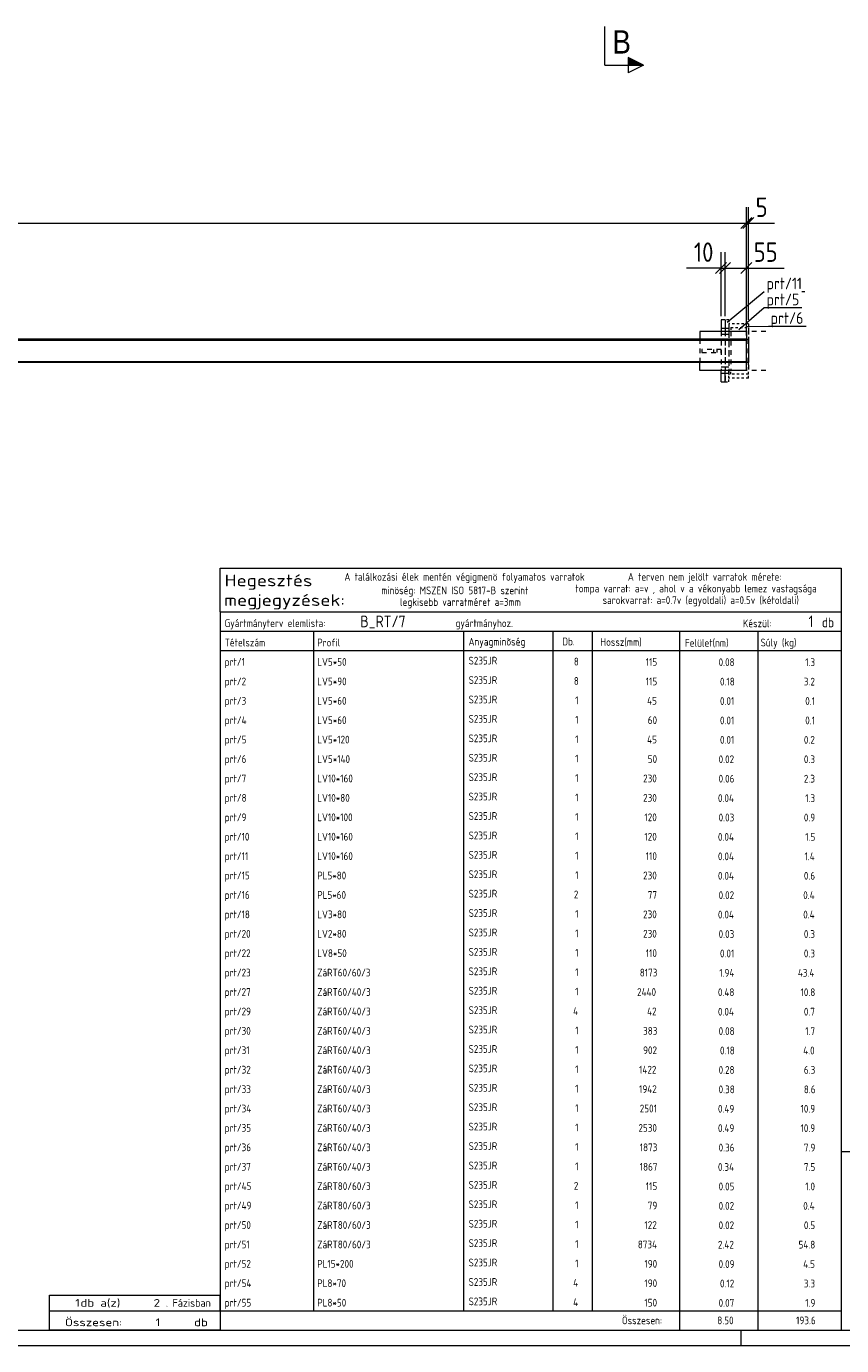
# Model space of a CAD drawing. Header units: millimetres. Extents: x 1 to 1188, y 1 to 840.
# Tile 4 of 7: x 814 to 1024, y 1 to 341. Entities that reach past the tile are written whole.
import ezdxf

# ---------------------------------------------------------------- set-up
doc = ezdxf.new("R2010")
doc.units = ezdxf.units.MM
doc.header["$LTSCALE"] = 0.6
for name, pattern in [('XKITLINE00', [0]), ('XKITLINE01', [4, 1, -1, 1, -1]), ('XKITLINE02', [4, 2, -2])]:
    doc.linetypes.add(name, pattern=pattern)
for name, color, linetype, lineweight in [('Bolt', 7, 'Continuous', 0), ('DrawingSheet', 5, 'Continuous', 0), ('OtherObjectType', 1, 'Continuous', 0), ('Part', 2, 'Continuous', 0), ('PartMark', 3, 'Continuous', 0), ('Section', 6, 'Continuous', 0), ('Z-DIMENSIONS', 1, 'Continuous', 0)]:
    doc.layers.add(name, color=color, linetype=linetype, lineweight=lineweight)
doc.styles.add('ARIAL', font='ARIAL.TTF')
doc.styles.add('ISOCPEUR', font='ISOCPEUR.TTF')

msp = doc.modelspace()

# ---------------------------------------------------------------- hatches: boundary and pattern name
at = {"layer": 'Section'}
msp.add_hatch(color=6, dxfattribs=at).paths.add_polyline_path([(968.89, 332.93), (972.89, 330.93), (968.89, 330.93)], flags=17)

# ---------------------------------------------------------------- linework, layer by layer
at = {"layer": 'Bolt', "color": 4, "linetype": 'XKITLINE02', "lineweight": 0}
for p, q in [((1004.39, 262.3), (989.89, 262.3)), ((993.89, 263.1), (992.89, 263.1)), ((994.89, 263.1), (993.89, 263.1)), ((993.89, 261.5), (992.89, 261.5)), ((994.89, 261.5), (993.89, 261.5)), ((1004.39, 252.3), (989.89, 252.3)), ((993.89, 253.1), (992.89, 253.1)), ((994.89, 253.1), (993.89, 253.1)), ((993.89, 251.5), (992.89, 251.5)), ((994.89, 251.5), (993.89, 251.5))]:
    msp.add_line(p, q, dxfattribs=at)
at = {"layer": 'DrawingSheet', "color": 3, "linetype": 'XKITLINE00', "lineweight": 0}
msp.add_line((5, 5), (1184, 5), dxfattribs=at)
at = {"layer": 'DrawingSheet', "color": 2, "linetype": 'XKITLINE00', "lineweight": 0}
for p, q in [((998, 1), (998, 5)), ((1, 1), (1188, 1))]:
    msp.add_line(p, q, dxfattribs=at)
at = {"layer": 'OtherObjectType', "color": 7, "linetype": 'XKITLINE00', "lineweight": 0}
for p, q in [((863.84, 190.1), (863.84, 201.35)), ((863.84, 201.35), (1023.84, 201.35)), ((1023.84, 201.35), (1023.84, 190.1)), ((863.84, 190.1), (1023.84, 190.1)), ((863.84, 190.1), (1023.84, 190.1)), ((863.84, 190.1), (863.84, 185.1)), ((1023.84, 190.1), (1023.84, 185.1)), ((863.84, 185.1), (1023.84, 185.1)), ((863.84, 185.1), (863.84, 180.1)), ((887.84, 185.1), (887.84, 180.1)), ((926.61, 180.1), (926.61, 185.1)), ((949.5, 185.1), (949.5, 180.1)), ((959.7, 185.1), (959.7, 180.22)), ((982.15, 185.1), (982.15, 180.1)), ((1002.33, 185.1), (1002.33, 180.1)), ((1023.84, 185.1), (1023.84, 180.1)), ((863.84, 180.1), (1023.84, 180.1)), ((863.84, 180.1), (863.84, 175.1)), ((887.84, 180.1), (887.84, 175.1)), ((926.61, 175.1), (926.61, 180.1)), ((949.5, 180.1), (949.5, 175.1)), ((959.67, 180.09), (959.67, 175.09)), ((982.18, 180.1), (982.18, 175.1)), ((1002.33, 180.1), (1002.33, 175.1)), ((1023.84, 180.1), (1023.84, 175.1)), ((863.84, 175.09), (863.84, 170.09)), ((887.84, 175.09), (887.84, 170.09)), ((926.61, 170.09), (926.61, 175.09)), ((949.5, 175.09), (949.5, 170.09)), ((959.67, 175.09), (959.67, 170.09)), ((982.18, 175.09), (982.18, 170.09)), ((1002.33, 175.09), (1002.33, 170.09)), ((1023.84, 175.09), (1023.84, 170.09)), ((863.84, 170.09), (863.84, 165.09)), ((887.84, 170.09), (887.84, 165.09)), ((926.61, 165.09), (926.61, 170.09)), ((949.5, 170.09), (949.5, 165.09)), ((959.67, 170.09), (959.67, 165.09)), ((982.18, 170.09), (982.18, 165.09)), ((1002.33, 170.09), (1002.33, 165.09)), ((1023.84, 170.09), (1023.84, 165.09)), ((863.84, 165.09), (863.84, 160.09)), ((887.84, 165.09), (887.84, 160.09)), ((926.61, 160.09), (926.61, 165.09)), ((949.5, 165.09), (949.5, 160.09)), ((959.67, 165.09), (959.67, 160.09)), ((982.18, 165.09), (982.18, 160.09)), ((1002.33, 165.09), (1002.33, 160.09)), ((1023.84, 165.09), (1023.84, 160.09)), ((863.84, 160.09), (863.84, 155.09)), ((887.84, 160.09), (887.84, 155.09)), ((926.61, 155.09), (926.61, 160.09)), ((949.5, 160.09), (949.5, 155.09)), ((959.67, 160.08), (959.67, 155.08)), ((982.18, 160.09), (982.18, 155.09)), ((1002.33, 160.09), (1002.33, 155.09)), ((1023.84, 160.09), (1023.84, 155.09)), ((863.84, 155.08), (863.84, 150.08)), ((887.84, 155.08), (887.84, 150.08)), ((926.61, 150.08), (926.61, 155.08)), ((949.5, 155.08), (949.5, 150.08)), ((959.67, 155.08), (959.67, 150.08)), ((982.18, 155.08), (982.18, 150.08)), ((1002.33, 155.08), (1002.33, 150.08)), ((1023.84, 155.08), (1023.84, 150.08)), ((863.84, 150.08), (863.84, 145.08)), ((887.84, 150.08), (887.84, 145.08)), ((926.61, 145.08), (926.61, 150.08)), ((949.5, 150.08), (949.5, 145.08)), ((959.67, 150.08), (959.67, 145.08)), ((982.18, 150.08), (982.18, 145.08)), ((1002.33, 150.08), (1002.33, 145.08)), ((1023.84, 150.08), (1023.84, 145.08)), ((863.84, 145.08), (863.84, 140.08)), ((887.84, 145.08), (887.84, 140.08)), ((926.61, 140.08), (926.61, 145.08)), ((949.5, 145.08), (949.5, 140.08)), ((959.67, 145.07), (959.67, 140.07)), ((982.18, 145.08), (982.18, 140.08)), ((1002.33, 145.08), (1002.33, 140.08)), ((1023.84, 145.08), (1023.84, 140.08)), ((863.84, 140.07), (863.84, 135.07)), ((887.84, 140.07), (887.84, 135.07)), ((926.61, 135.07), (926.61, 140.07)), ((949.5, 140.07), (949.5, 135.07)), ((959.67, 140.07), (959.67, 135.07)), ((982.18, 140.07), (982.18, 135.07)), ((1002.33, 140.07), (1002.33, 135.07)), ((1023.84, 140.07), (1023.84, 135.07)), ((863.84, 135.07), (863.84, 130.07)), ((887.84, 135.07), (887.84, 130.07)), ((926.61, 130.07), (926.61, 135.07)), ((949.5, 135.07), (949.5, 130.07)), ((959.67, 135.07), (959.67, 130.07)), ((982.18, 135.07), (982.18, 130.07)), ((1002.33, 135.07), (1002.33, 130.07)), ((1023.84, 135.07), (1023.84, 130.07)), ((863.84, 130.07), (863.84, 125.07)), ((887.84, 130.07), (887.84, 125.07)), ((926.61, 125.07), (926.61, 130.07)), ((949.5, 130.07), (949.5, 125.07)), ((959.67, 130.07), (959.67, 125.07)), ((982.18, 130.07), (982.18, 125.07)), ((1002.33, 130.07), (1002.33, 125.07)), ((1023.84, 130.07), (1023.84, 125.07)), ((863.84, 125.07), (863.84, 120.07)), ((887.84, 125.07), (887.84, 120.07)), ((926.61, 120.07), (926.61, 125.07)), ((949.5, 125.07), (949.5, 120.07)), ((959.67, 125.06), (959.67, 120.06)), ((982.18, 125.07), (982.18, 120.07)), ((1002.33, 125.07), (1002.33, 120.07)), ((1023.84, 125.07), (1023.84, 120.07)), ((863.84, 120.06), (863.84, 115.06)), ((887.84, 120.06), (887.84, 115.06)), ((926.61, 115.06), (926.61, 120.06)), ((949.5, 120.06), (949.5, 115.06)), ((959.67, 120.06), (959.67, 115.06)), ((982.18, 120.06), (982.18, 115.06)), ((1002.33, 120.06), (1002.33, 115.06)), ((1023.84, 120.06), (1023.84, 115.06)), ((863.84, 115.06), (863.84, 110.06)), ((887.84, 115.06), (887.84, 110.06)), ((926.61, 110.06), (926.61, 115.06)), ((949.5, 115.06), (949.5, 110.06)), ((959.67, 115.06), (959.67, 110.06)), ((982.18, 115.06), (982.18, 110.06)), ((1002.33, 115.06), (1002.33, 110.06)), ((1023.84, 115.06), (1023.84, 110.06)), ((863.84, 110.06), (863.84, 105.06)), ((887.84, 110.06), (887.84, 105.06)), ((926.61, 105.06), (926.61, 110.06)), ((949.5, 110.06), (949.5, 105.06)), ((959.67, 110.05), (959.67, 105.05)), ((982.18, 110.06), (982.18, 105.06)), ((1002.33, 110.06), (1002.33, 105.06)), ((1023.84, 110.06), (1023.84, 105.06)), ((863.84, 105.05), (863.84, 100.05)), ((887.84, 105.05), (887.84, 100.05)), ((926.61, 100.05), (926.61, 105.05)), ((949.5, 105.05), (949.5, 100.05)), ((959.67, 105.05), (959.67, 100.05)), ((982.18, 105.05), (982.18, 100.05)), ((1002.33, 105.05), (1002.33, 100.05)), ((1023.84, 105.05), (1023.84, 100.05)), ((863.84, 100.05), (863.84, 95.05)), ((887.84, 100.05), (887.84, 95.05)), ((926.61, 95.05), (926.61, 100.05)), ((949.5, 100.05), (949.5, 95.05)), ((959.67, 100.05), (959.67, 95.05)), ((982.18, 100.05), (982.18, 95.05)), ((1002.33, 100.05), (1002.33, 95.05)), ((1023.84, 100.05), (1023.84, 95.05)), ((863.84, 95.05), (863.84, 90.05)), ((887.84, 95.05), (887.84, 90.05)), ((926.61, 90.05), (926.61, 95.05)), ((949.5, 95.05), (949.5, 90.05)), ((959.67, 95.05), (959.67, 90.05)), ((982.18, 95.05), (982.18, 90.05)), ((1002.33, 95.05), (1002.33, 90.05)), ((1023.84, 95.05), (1023.84, 90.05)), ((863.84, 90.05), (863.84, 85.05)), ((887.84, 90.05), (887.84, 85.05)), ((926.61, 85.05), (926.61, 90.05)), ((949.5, 90.05), (949.5, 85.05)), ((959.67, 90.04), (959.67, 85.04)), ((982.18, 90.05), (982.18, 85.05)), ((1002.33, 90.05), (1002.33, 85.05)), ((1023.84, 90.05), (1023.84, 85.05)), ((863.84, 85.04), (863.84, 80.04)), ((887.84, 85.04), (887.84, 80.04)), ((926.61, 80.04), (926.61, 85.04)), ((949.5, 85.04), (949.5, 80.04)), ((959.67, 85.04), (959.67, 80.04)), ((982.18, 85.04), (982.18, 80.04)), ((1002.33, 85.04), (1002.33, 80.04)), ((1023.84, 85.04), (1023.84, 80.04)), ((863.84, 80.04), (863.84, 75.04)), ((887.84, 80.04), (887.84, 75.04)), ((926.61, 75.04), (926.61, 80.04)), ((949.5, 80.04), (949.5, 75.04)), ((959.67, 80.04), (959.67, 75.04)), ((982.18, 80.04), (982.18, 75.04)), ((1002.33, 80.04), (1002.33, 75.04)), ((1023.84, 80.04), (1023.84, 75.04)), ((863.84, 75.04), (863.84, 70.04)), ((887.84, 75.04), (887.84, 70.04)), ((926.61, 70.04), (926.61, 75.04)), ((949.5, 75.04), (949.5, 70.04)), ((959.67, 75.03), (959.67, 70.03)), ((982.18, 75.04), (982.18, 70.04)), ((1002.33, 75.04), (1002.33, 70.04)), ((1023.84, 75.04), (1023.84, 70.04)), ((863.84, 70.03), (863.84, 65.03)), ((887.84, 70.03), (887.84, 65.03)), ((926.61, 65.03), (926.61, 70.03)), ((949.5, 70.03), (949.5, 65.03)), ((959.67, 70.03), (959.67, 65.03)), ((982.18, 70.03), (982.18, 65.03)), ((1002.33, 70.03), (1002.33, 65.03)), ((1023.84, 70.03), (1023.84, 65.03)), ((863.84, 65.03), (863.84, 60.03)), ((887.84, 65.03), (887.84, 60.03)), ((926.61, 60.03), (926.61, 65.03)), ((949.5, 65.03), (949.5, 60.03)), ((959.67, 65.03), (959.67, 60.03)), ((982.18, 65.03), (982.18, 60.03)), ((1002.33, 65.03), (1002.33, 60.03)), ((1023.84, 65.03), (1023.84, 60.03)), ((863.84, 60.03), (863.84, 55.03)), ((887.84, 60.03), (887.84, 55.03)), ((926.61, 55.03), (926.61, 60.03)), ((949.5, 60.03), (949.5, 55.03)), ((959.67, 60.03), (959.67, 55.03)), ((982.18, 60.03), (982.18, 55.03)), ((1002.33, 60.03), (1002.33, 55.03)), ((1023.84, 60.03), (1023.84, 55.03)), ((863.84, 55.03), (863.84, 50.03)), ((887.84, 55.03), (887.84, 50.03)), ((926.61, 50.03), (926.61, 55.03)), ((949.5, 55.03), (949.5, 50.03)), ((959.67, 55.02), (959.67, 50.02)), ((982.18, 55.03), (982.18, 50.03)), ((1002.33, 55.03), (1002.33, 50.03)), ((1023.84, 55.03), (1023.84, 50.03)), ((1023.84, 51.05), (1023.84, 6.75)), ((1023.84, 51.05), (1184, 51.05)), ((863.84, 50.02), (863.84, 45.02)), ((887.84, 50.02), (887.84, 45.02)), ((926.61, 45.02), (926.61, 50.02)), ((949.5, 50.02), (949.5, 45.02)), ((959.67, 50.02), (959.67, 45.02)), ((982.18, 50.02), (982.18, 45.02)), ((1002.33, 50.02), (1002.33, 45.02)), ((1023.84, 50.02), (1023.84, 45.02)), ((863.84, 45.02), (863.84, 40.02)), ((887.84, 45.02), (887.84, 40.02)), ((926.61, 40.02), (926.61, 45.02)), ((949.5, 45.02), (949.5, 40.02)), ((959.67, 45.02), (959.67, 40.02)), ((982.18, 45.02), (982.18, 40.02)), ((1002.33, 45.02), (1002.33, 40.02)), ((1023.84, 45.02), (1023.84, 40.02)), ((863.84, 40.02), (863.84, 35.02)), ((887.84, 40.02), (887.84, 35.02)), ((926.61, 35.02), (926.61, 40.02)), ((949.5, 40.02), (949.5, 35.02)), ((959.67, 40.01), (959.67, 35.01)), ((982.18, 40.02), (982.18, 35.02)), ((1002.33, 40.02), (1002.33, 35.02)), ((1023.84, 40.02), (1023.84, 35.02)), ((863.84, 35.01), (863.84, 30.01)), ((887.84, 35.01), (887.84, 30.01)), ((926.61, 30.01), (926.61, 35.01)), ((949.5, 35.01), (949.5, 30.01)), ((959.67, 35.01), (959.67, 30.01)), ((982.18, 35.01), (982.18, 30.01)), ((1002.33, 35.01), (1002.33, 30.01)), ((1023.84, 35.01), (1023.84, 30.01)), ((863.84, 30.01), (863.84, 25.01)), ((887.84, 30.01), (887.84, 25.01)), ((926.61, 25.01), (926.61, 30.01)), ((949.5, 30.01), (949.5, 25.01)), ((959.67, 30.01), (959.67, 25.01)), ((982.18, 30.01), (982.18, 25.01)), ((1002.33, 30.01), (1002.33, 25.01)), ((1023.84, 30.01), (1023.84, 25.01)), ((863.84, 25.01), (863.84, 20.01)), ((887.84, 25.01), (887.84, 20.01)), ((926.61, 20.01), (926.61, 25.01)), ((949.5, 25.01), (949.5, 20.01)), ((959.67, 25.01), (959.67, 20.01)), ((982.18, 25.01), (982.18, 20.01)), ((1002.33, 25.01), (1002.33, 20.01)), ((1023.84, 25.01), (1023.84, 20.01)), ((863.84, 20.01), (863.84, 15.01)), ((887.84, 20.01), (887.84, 15.01)), ((926.61, 15.01), (926.61, 20.01)), ((949.5, 20.01), (949.5, 15.01)), ((959.67, 20), (959.67, 15)), ((982.18, 20.01), (982.18, 15.01)), ((1002.33, 20.01), (1002.33, 15.01)), ((1023.84, 20.01), (1023.84, 15.01)), ((819.84, 10), (819.84, 14)), ((819.84, 14), (863.84, 14)), ((863.84, 15), (863.84, 10)), ((863.84, 10), (863.84, 14)), ((887.84, 15), (887.84, 10)), ((926.61, 10), (926.61, 15)), ((949.5, 15), (949.5, 10)), ((959.67, 15), (959.67, 10)), ((982.18, 15), (982.18, 10)), ((1002.33, 15), (1002.33, 10)), ((1023.84, 15), (1023.84, 10)), ((819.84, 10), (863.84, 10)), ((819.85, 5.02), (819.84, 9.99)), ((819.84, 9.98), (863.74, 9.98)), ((863.84, 10), (1023.84, 10)), ((863.84, 10), (863.84, 5)), ((982.19, 10), (982.19, 5)), ((1002.31, 10), (1002.31, 5)), ((1023.84, 10), (1023.84, 5)), ((819.89, 5.03), (863.79, 5.03)), ((863.84, 5), (1023.84, 5))]:
    msp.add_line(p, q, dxfattribs=at)
at = {"layer": 'Part', "color": 2, "linetype": 'XKITLINE00', "lineweight": 0}
for p, q in [((993.89, 265.3), (992.89, 265.3)), ((992.89, 265.3), (992.89, 262.3)), ((993.89, 265.3), (993.89, 262.3)), ((987.39, 262.3), (987.39, 260.3)), ((999.39, 262.3), (987.39, 262.3)), ((999.39, 262.3), (999.39, 260.3)), ((999.39, 260.3), (189.48, 260.3)), ((999.39, 260), (189.48, 260)), ((999.39, 260.3), (999.39, 260)), ((999.39, 254.3), (999.39, 260.3)), ((999.39, 260.3), (999.89, 260.3)), ((999.89, 260.3), (999.89, 254.3)), ((189.48, 254.6), (999.39, 254.6)), ((999.39, 254.3), (189.48, 254.3)), ((987.39, 252.3), (987.39, 254.3)), ((999.39, 252.3), (987.39, 252.3)), ((992.89, 249.3), (992.89, 252.3)), ((993.89, 249.3), (993.89, 252.3)), ((999.39, 254.6), (999.39, 254.3)), ((999.39, 252.3), (999.39, 254.3)), ((999.89, 254.3), (999.39, 254.3)), ((992.89, 249.3), (993.89, 249.3))]:
    msp.add_line(p, q, dxfattribs=at)
at = {"layer": 'Part', "color": 2, "linetype": 'XKITLINE01', "lineweight": 0}
for p, q in [((994.89, 265.3), (993.89, 265.3)), ((994.89, 265.3), (994.89, 264.3)), ((999.89, 264.3), (994.89, 264.3)), ((994.89, 264.3), (994.89, 262.3)), ((995.39, 263.3), (999.89, 263.3)), ((995.39, 263.3), (995.39, 262.3)), ((999.89, 264.3), (999.89, 263.3)), ((999.89, 263.3), (999.89, 260.3)), ((994.89, 250.3), (994.89, 252.3)), ((995.39, 251.3), (995.39, 252.3)), ((999.89, 251.3), (999.89, 254.3)), ((993.89, 249.3), (994.89, 249.3)), ((994.89, 249.3), (994.89, 250.3)), ((999.89, 250.3), (994.89, 250.3)), ((999.89, 251.3), (995.39, 251.3)), ((999.89, 250.3), (999.89, 251.3))]:
    msp.add_line(p, q, dxfattribs=at)
at = {"layer": 'Part', "color": 7, "linetype": 'XKITLINE02', "lineweight": 0}
for p, q in [((993.89, 265.3), (993.89, 249.3)), ((992.89, 262.3), (992.89, 252.3)), ((993.89, 262.3), (993.89, 252.3)), ((994.89, 264.3), (994.89, 250.3)), ((994.89, 262.3), (994.89, 252.3)), ((995.39, 262.3), (995.39, 252.3)), ((999.89, 263.3), (999.89, 251.3)), ((987.39, 260.3), (987.39, 254.3)), ((999.39, 260.3), (999.39, 254.3)), ((999.39, 254.6), (999.39, 260)), ((999.89, 254.3), (999.89, 260.3)), ((992.89, 257.7), (987.89, 257.7)), ((987.89, 257.7), (987.89, 256.9)), ((987.89, 256.9), (992.89, 256.9)), ((990.89, 257.7), (990.89, 256.9)), ((991.89, 256.9), (991.89, 257.7)), ((992.89, 256.9), (992.89, 257.7))]:
    msp.add_line(p, q, dxfattribs=at)
at = {"layer": 'PartMark', "color": 7, "linetype": 'XKITLINE00', "lineweight": 0}
for p, q in [((994.45, 264.71), (1003.99, 272.59)), ((1003.99, 272.59), (1003.99, 272.59)), ((1013.69, 272.59), (1014.47, 272.59)), ((997.41, 262.83), (1003.99, 268.45)), ((1003.99, 268.45), (1013.69, 268.45)), ((999.38, 263.59), (1005.05, 263.67)), ((1005.05, 263.67), (1014.76, 263.67))]:
    msp.add_line(p, q, dxfattribs=at)
at = {"layer": 'Section', "color": 6, "linetype": 'XKITLINE00', "lineweight": 0}
for p, q in [((962.89, 330.93), (962.89, 340.93)), ((962.89, 330.93), (972.89, 330.93)), ((972.89, 330.93), (968.89, 332.93)), ((968.89, 332.93), (968.89, 328.93)), ((972.89, 330.93), (968.89, 328.93))]:
    msp.add_line(p, q, dxfattribs=at)
at = {"layer": 'Z-DIMENSIONS', "color": 7, "linetype": 'XKITLINE00', "lineweight": 0}
for p, q in [((999.39, 261.3), (999.39, 294.33)), ((999.39, 261.3), (999.39, 294.33)), ((999.89, 265.3), (999.89, 294.33)), ((169.39, 290.23), (999.39, 290.23)), ((1000.8, 291.65), (997.97, 288.82)), ((1000.76, 291.61), (997.97, 288.82)), ((1001.3, 291.65), (998.47, 288.82)), ((999.39, 290.23), (999.89, 290.23)), ((999.89, 290.23), (1006.65, 290.23)), ((999.89, 290.23), (1006.65, 290.23)), ((992.89, 266.3), (992.89, 282.75)), ((993.89, 266.3), (993.89, 282.75)), ((993.89, 266.3), (993.89, 282.75)), ((999.39, 261.3), (999.39, 282.75)), ((994.3, 280.06), (991.47, 277.23)), ((995.3, 280.06), (992.47, 277.23)), ((995.3, 280.06), (992.47, 277.23)), ((1000.8, 280.06), (997.97, 277.23)), ((992.89, 278.65), (983.98, 278.65)), ((992.89, 278.65), (983.98, 278.65)), ((992.89, 278.65), (993.89, 278.65)), ((993.89, 278.65), (999.39, 278.65)), ((999.39, 278.65), (1009.15, 278.65)), ((999.39, 278.65), (1009.15, 278.65))]:
    msp.add_line(p, q, dxfattribs=at)
at = {"layer": 'Z-DIMENSIONS', "color": 3}
for p in [(999.39, 290.23), (999.39, 290.23), (999.89, 290.23), (992.89, 278.65), (993.89, 278.65), (993.89, 278.65), (999.39, 278.65)]:
    msp.add_point(p, dxfattribs=at)

# ---------------------------------------------------------------- texts
at = {"layer": 'OtherObjectType', "color": 7, "style": 'ISOCPEUR'}
for s, height, width, p in [('Hegesztés', 3, 1.19, (864.99, 196.66)), ('A találkozási élek mentén végigmenö folyamatos varratok', 2, 0.85, (895.84, 198.1)), ('tompa varrat: a=v , ahol v a vékonyabb lemez vastagsága', 2, 0.85, (955.34, 195.1)), ('A terven nem jelölt varratok mérete:', 2, 0.85, (968.86, 198.1)), ('megjegyzések:', 3, 1.19, (864.84, 191.6)), ('minöség: MSZEN ISO 5817-B szerint', 2, 0.85, (905.34, 194.6)), ('legkisebb varratméret a=3mm', 2, 0.85, (910.16, 191.6)), ('sarokvarrat: a=0.7v (egyoldali) a=0.5v (kétoldali)', 2, 0.85, (962.34, 192.1)), ('Gyártmányterv elemlista:                               gyártmányhoz.', 2, 0.85, (864.99, 186.16)), ('Készül:', 2, 0.85, (998.47, 186.1)), ('db', 2.5, 0.85, (1018.84, 186.1)), ('Anyagminõség', 2, 0.85, (927.83, 181.38)), ('Db.', 2, 0.85, (951.96, 181.44)), ('Tételszám', 2, 0.85, (864.99, 181.16)), ('Profil', 2, 0.85, (888.84, 181.16)), ('Hossz(mm)', 2, 0.85, (961.78, 181.3)), ('Felület(nm)', 2, 0.85, (983.56, 181.1)), ('Súly (kg)', 2, 0.85, (1003.05, 181.16)), ('1', 2, 1.211571, (826.48, 11)), ('db a(z)', 2, 1.211571, (827.84, 11)), ('2', 2, 1.211571, (846.7, 11)), ('. Fázisban', 2, 0.935, (849.84, 11)), ('Összesen:            db', 2, 1.211571, (823.84, 6)), ('1', 2, 1.211571, (847.19, 6)), ('Összesen:', 2, 0.85, (967.33, 6.5))]:
    msp.add_text(s, height=height, dxfattribs=dict(at, width=width)).set_placement(p)
at = {"layer": 'OtherObjectType', "color": 5, "style": 'ISOCPEUR', "width": 0.85}
for s, height, p in [('B_RT/7', 3, (899.94, 186.1)), ('1', 3, (1015.41, 186.1)), ('prt/1', 2, (864.99, 176.16)), ('LV5*50', 2, (888.84, 176.16)), ('S235JR', 2, (927.83, 176.5)), ('8', 2, (954.94, 176.26)), ('115', 2, (973.47, 176.16)), ('0.08', 2, (992.23, 176.09)), ('1.3', 2, (1014.54, 176.09)), ('S235JR', 2, (927.83, 171.49)), ('prt/2', 2, (864.99, 171.15)), ('LV5*90', 2, (888.84, 171.15)), ('8', 2, (954.94, 171.26)), ('115', 2, (973.47, 171.15)), ('0.18', 2, (992.58, 171.09)), ('3.2', 2, (1014.19, 171.09)), ('prt/3', 2, (864.99, 166.15)), ('LV5*60', 2, (888.84, 166.15)), ('S235JR', 2, (927.83, 166.49)), ('1', 2, (955.28, 166.26)), ('45', 2, (973.81, 166.15)), ('0.01', 2, (992.58, 166.09)), ('0.1', 2, (1014.54, 166.09)), ('prt/4', 2, (864.99, 161.15)), ('LV5*60', 2, (888.84, 161.15)), ('S235JR', 2, (927.83, 161.49)), ('1', 2, (955.28, 161.26)), ('60', 2, (973.98, 161.15)), ('0.01', 2, (992.58, 161.09)), ('0.1', 2, (1014.54, 161.09)), ('prt/5', 2, (864.99, 156.15)), ('LV5*120', 2, (888.84, 156.15)), ('S235JR', 2, (927.83, 156.48)), ('1', 2, (955.28, 156.25)), ('45', 2, (973.81, 156.15)), ('0.01', 2, (992.58, 156.08)), ('0.2', 2, (1014.19, 156.08)), ('prt/6', 2, (864.99, 151.14)), ('LV5*140', 2, (888.84, 151.14)), ('S235JR', 2, (927.83, 151.48)), ('1', 2, (955.28, 151.25)), ('50', 2, (973.98, 151.14)), ('0.02', 2, (992.23, 151.08)), ('0.3', 2, (1014.19, 151.08)), ('prt/7', 2, (864.99, 146.14)), ('LV10*160', 2, (888.84, 146.14)), ('S235JR', 2, (927.83, 146.48)), ('1', 2, (955.28, 146.25)), ('230', 2, (972.78, 146.14)), ('0.06', 2, (992.23, 146.08)), ('2.3', 2, (1014.19, 146.08)), ('prt/8', 2, (864.99, 141.14)), ('LV10*80', 2, (888.84, 141.14)), ('S235JR', 2, (927.83, 141.48)), ('1', 2, (955.28, 141.24)), ('230', 2, (972.78, 141.14)), ('0.04', 2, (992.06, 141.07)), ('1.3', 2, (1014.54, 141.07)), ('prt/9', 2, (864.99, 136.13)), ('LV10*100', 2, (888.84, 136.13)), ('S235JR', 2, (927.83, 136.47)), ('1', 2, (955.28, 136.24)), ('120', 2, (973.13, 136.13)), ('0.03', 2, (992.23, 136.07)), ('0.9', 2, (1014.19, 136.07)), ('prt/10', 2, (864.99, 131.13)), ('LV10*160', 2, (888.84, 131.13)), ('S235JR', 2, (927.83, 131.47)), ('1', 2, (955.28, 131.24)), ('120', 2, (973.13, 131.13)), ('0.04', 2, (992.06, 131.07)), ('1.5', 2, (1014.54, 131.07)), ('prt/11', 2, (864.99, 126.13)), ('LV10*160', 2, (888.84, 126.13)), ('S235JR', 2, (927.83, 126.47)), ('1', 2, (955.28, 126.24)), ('110', 2, (973.47, 126.13)), ('0.04', 2, (992.06, 126.07)), ('1.4', 2, (1014.36, 126.07)), ('prt/15', 2, (864.99, 121.13)), ('PL5*80', 2, (888.84, 121.13)), ('S235JR', 2, (927.83, 121.46)), ('1', 2, (955.28, 121.23)), ('230', 2, (972.78, 121.13)), ('0.04', 2, (992.06, 121.06)), ('0.6', 2, (1014.19, 121.06)), ('prt/16', 2, (864.99, 116.12)), ('PL5*60', 2, (888.84, 116.12)), ('S235JR', 2, (927.83, 116.46)), ('2', 2, (954.94, 116.23)), ('77', 2, (973.98, 116.12)), ('0.02', 2, (992.23, 116.06)), ('0.4', 2, (1014.02, 116.06)), ('prt/18', 2, (864.99, 111.12)), ('LV3*80', 2, (888.84, 111.12)), ('S235JR', 2, (927.83, 111.46)), ('1', 2, (955.28, 111.23)), ('230', 2, (972.78, 111.12)), ('0.04', 2, (992.06, 111.06)), ('0.4', 2, (1014.02, 111.06)), ('prt/20', 2, (864.99, 106.12)), ('LV2*80', 2, (888.84, 106.12)), ('S235JR', 2, (927.83, 106.46)), ('1', 2, (955.28, 106.22)), ('230', 2, (972.78, 106.12)), ('0.03', 2, (992.23, 106.05)), ('0.3', 2, (1014.19, 106.05)), ('prt/22', 2, (864.99, 101.11)), ('LV8*50', 2, (888.84, 101.11)), ('S235JR', 2, (927.83, 101.45)), ('1', 2, (955.28, 101.22)), ('110', 2, (973.47, 101.11)), ('0.01', 2, (992.58, 101.05)), ('0.3', 2, (1014.19, 101.05)), ('prt/23', 2, (864.99, 96.11)), ('ZáRT60/60/3', 2, (888.84, 96.11)), ('S235JR', 2, (927.83, 96.45)), ('1', 2, (955.28, 96.22)), ('8173', 2, (971.92, 96.11)), ('1.94', 2, (992.4, 96.05)), ('43.4', 2, (1012.65, 96.05)), ('prt/27', 2, (864.99, 91.11)), ('ZáRT60/40/3', 2, (888.84, 91.11)), ('S235JR', 2, (927.83, 91.45)), ('1', 2, (955.28, 91.22)), ('2440', 2, (971.23, 91.11)), ('0.48', 2, (992.06, 91.05)), ('10.8', 2, (1013.33, 91.05)), ('ZáRT60/40/3', 2, (888.84, 86.11)), ('S235JR', 2, (927.83, 86.44)), ('prt/29', 2, (864.99, 86.11)), ('4', 2, (954.76, 86.21)), ('42', 2, (973.81, 86.11)), ('0.04', 2, (992.06, 86.04)), ('0.7', 2, (1014.19, 86.04)), ('prt/30', 2, (864.99, 81.1)), ('ZáRT60/40/3', 2, (888.84, 81.1)), ('S235JR', 2, (927.83, 81.44)), ('1', 2, (955.28, 81.21)), ('383', 2, (972.78, 81.1)), ('0.08', 2, (992.23, 81.04)), ('1.7', 2, (1014.54, 81.04)), ('prt/31', 2, (864.99, 76.1)), ('ZáRT60/40/3', 2, (888.84, 76.1)), ('S235JR', 2, (927.83, 76.44)), ('1', 2, (955.28, 76.21)), ('902', 2, (972.78, 76.1)), ('0.18', 2, (992.58, 76.04)), ('4.0', 2, (1014.02, 76.04)), ('prt/32', 2, (864.99, 71.1)), ('ZáRT60/40/3', 2, (888.84, 71.1)), ('S235JR', 2, (927.83, 71.44)), ('1', 2, (955.28, 71.2)), ('1422', 2, (971.75, 71.1)), ('0.28', 2, (992.23, 71.03)), ('6.3', 2, (1014.19, 71.03)), ('prt/33', 2, (864.99, 66.09)), ('ZáRT60/40/3', 2, (888.84, 66.09)), ('S235JR', 2, (927.83, 66.43)), ('1', 2, (955.28, 66.2)), ('1942', 2, (971.75, 66.09)), ('0.38', 2, (992.23, 66.03)), ('8.6', 2, (1014.19, 66.03)), ('prt/34', 2, (864.99, 61.09)), ('ZáRT60/40/3', 2, (888.84, 61.09)), ('S235JR', 2, (927.83, 61.43)), ('1', 2, (955.28, 61.2)), ('2501', 2, (971.92, 61.09)), ('0.49', 2, (992.06, 61.03)), ('10.9', 2, (1013.33, 61.03)), ('prt/35', 2, (864.99, 56.09)), ('ZáRT60/40/3', 2, (888.84, 56.09)), ('S235JR', 2, (927.83, 56.43)), ('1', 2, (955.28, 56.2)), ('2530', 2, (971.58, 56.09)), ('0.49', 2, (992.06, 56.03)), ('10.9', 2, (1013.33, 56.03)), ('prt/36', 2, (864.99, 51.09)), ('ZáRT60/40/3', 2, (888.84, 51.09)), ('S235JR', 2, (927.83, 51.42)), ('1', 2, (955.28, 51.19)), ('1873', 2, (971.92, 51.09)), ('0.36', 2, (992.23, 51.02)), ('7.9', 2, (1014.19, 51.02)), ('prt/37', 2, (864.99, 46.08)), ('ZáRT60/40/3', 2, (888.84, 46.08)), ('S235JR', 2, (927.83, 46.42)), ('1', 2, (955.28, 46.19)), ('1867', 2, (971.92, 46.08)), ('0.34', 2, (992.06, 46.02)), ('7.5', 2, (1014.19, 46.02)), ('prt/45', 2, (864.99, 41.08)), ('ZáRT80/60/3', 2, (888.84, 41.08)), ('S235JR', 2, (927.83, 41.42)), ('2', 2, (954.94, 41.19)), ('115', 2, (973.47, 41.08)), ('0.05', 2, (992.23, 41.02)), ('1.0', 2, (1014.54, 41.02)), ('prt/49', 2, (864.99, 36.08)), ('ZáRT80/60/3', 2, (888.84, 36.08)), ('S235JR', 2, (927.83, 36.42)), ('1', 2, (955.28, 36.18)), ('79', 2, (973.98, 36.08)), ('0.02', 2, (992.23, 36.01)), ('0.4', 2, (1014.02, 36.01)), ('prt/50', 2, (864.99, 31.07)), ('ZáRT80/60/3', 2, (888.84, 31.07)), ('S235JR', 2, (927.83, 31.41)), ('1', 2, (955.28, 31.18)), ('122', 2, (973.13, 31.07)), ('0.02', 2, (992.23, 31.01)), ('0.5', 2, (1014.19, 31.01)), ('prt/51', 2, (864.99, 26.07)), ('ZáRT80/60/3', 2, (888.84, 26.07)), ('S235JR', 2, (927.83, 26.41)), ('1', 2, (955.28, 26.18)), ('8734', 2, (971.41, 26.07)), ('2.42', 2, (992.06, 26.01)), ('54.8', 2, (1012.82, 26.01)), ('prt/52', 2, (864.99, 21.07)), ('PL15*200', 2, (888.84, 21.07)), ('S235JR', 2, (927.83, 21.41)), ('1', 2, (955.28, 21.18)), ('190', 2, (973.13, 21.07)), ('0.09', 2, (992.23, 21.01)), ('4.5', 2, (1014.02, 21.01)), ('prt/54', 2, (864.99, 16.07)), ('PL8*70', 2, (888.84, 16.07)), ('S235JR', 2, (927.83, 16.4)), ('4', 2, (954.76, 16.17)), ('190', 2, (973.13, 16.07)), ('0.12', 2, (992.58, 16)), ('3.3', 2, (1014.19, 16)), ('prt/55', 2, (864.99, 11.06)), ('PL8*50', 2, (888.84, 11.06)), ('S235JR', 2, (927.83, 11.4)), ('4', 2, (954.76, 11.17)), ('150', 2, (973.13, 11.06)), ('0.07', 2, (992.23, 11)), ('1.9', 2, (1014.54, 11)), ('8.50', 2, (991.89, 6.5)), ('193.6', 2, (1012.2, 6.5))]:
    msp.add_text(s, height=height, dxfattribs=at).set_placement(p)
at = {"layer": 'PartMark', "color": 3, "style": 'ISOCPEUR', "width": 0.85}
for s, p in [('prt/11', (1004.59, 273.19)), ('prt/5', (1004.59, 269.05)), ('prt/6', (1005.65, 264.27))]:
    msp.add_text(s, height=3, dxfattribs=at).set_placement(p)
at = {"layer": 'Section', "color": 6, "style": 'ARIAL', "width": 0.85}
msp.add_text('B', height=6, dxfattribs=at).set_placement((964.89, 333.93))
at = {"layer": 'Z-DIMENSIONS', "color": 3, "style": 'ISOCPEUR', "width": 0.85}
for s, p in [('5', (1001.76, 291.83)), ('10', (985.86, 280.25)), ('55', (1001.26, 280.25))]:
    msp.add_text(s, height=5, dxfattribs=at).set_placement(p)

doc.saveas('drawing.dxf')
